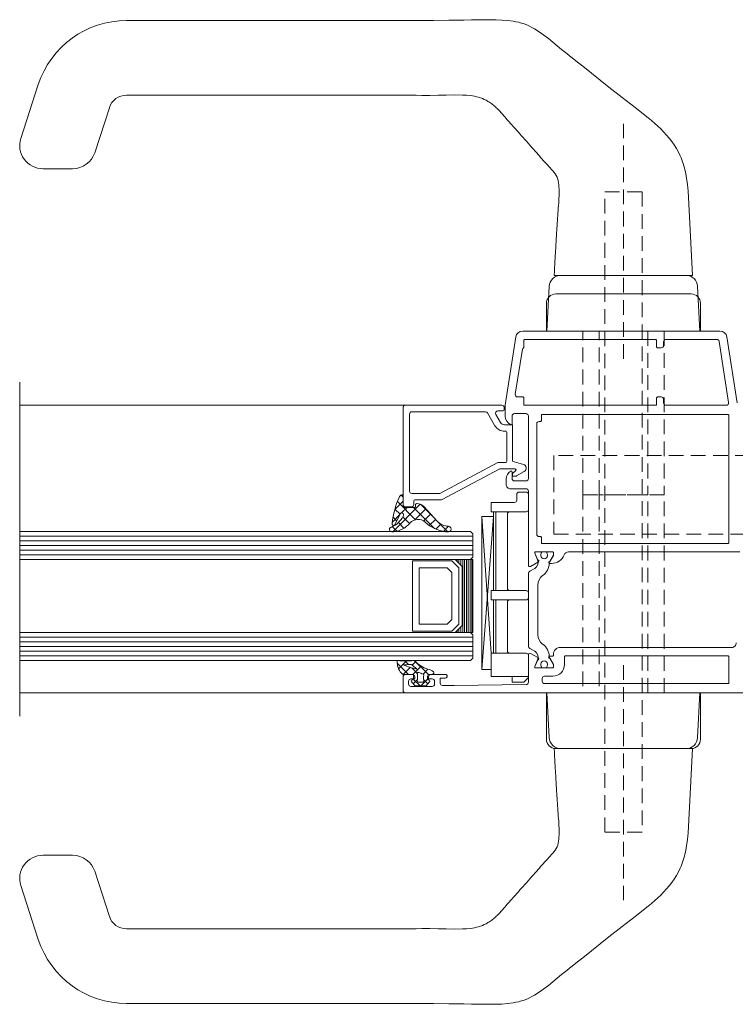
# Model space of a CAD drawing. Header units: millimetres. Extents: x 0 to 10560344, y -63228 to 177747.
# Tile 59 of 126: x 106576 to 106730, y -41385 to -41172. Entities that reach past the tile are written whole.
import ezdxf

# ---------------------------------------------------------------- set-up
doc = ezdxf.new("R2010")
doc.units = ezdxf.units.MM
doc.linetypes.add('HIDDEN', pattern=[9.525, 6.35, -3.175])
doc.layers.add('008', color=8, linetype='Continuous', lineweight=9)
doc.layers.add('013', color=220, linetype='Continuous', lineweight=13)

msp = doc.modelspace()

# ---------------------------------------------------------------- linework, layer by layer
at = {"layer": '008', "linetype": 'HIDDEN', "ltscale": 0.5}
for p, q in [((106706.24, -41245.55), (106706.24, -41194.84)), ((106702.24, -41347.55), (106702.24, -41209.55)), ((106702.24, -41209.55), (106710.24, -41209.55)), ((106710.24, -41209.55), (106710.24, -41347.55)), ((106697.49, -41274.85), (106697.49, -41239.55)), ((106700.99, -41274.85), (106700.99, -41239.55)), ((106711.49, -41239.55), (106711.49, -41274.85)), ((106714.99, -41239.55), (106714.99, -41274.85)), ((106738.24, -41266.35), (106691.24, -41266.35)), ((106691.24, -41266.35), (106691.24, -41283.35)), ((106714.99, -41274.85), (106697.49, -41274.85)), ((106697.49, -41274.85), (106697.49, -41317.55)), ((106714.99, -41274.85), (106697.49, -41274.85)), ((106711.49, -41274.85), (106700.99, -41274.85)), ((106700.99, -41274.85), (106700.99, -41317.55)), ((106711.49, -41274.85), (106700.99, -41274.85)), ((106711.49, -41317.55), (106711.49, -41274.85)), ((106714.99, -41317.55), (106714.99, -41274.85)), ((106691.24, -41283.35), (106738.24, -41283.35)), ((106706.24, -41311.55), (106706.24, -41362.26)), ((106710.24, -41347.55), (106702.24, -41347.55))]:
    msp.add_line(p, q, dxfattribs=at)
at = {"layer": '008', "linetype": 'Continuous'}
for p, q in [((106697.49, -41239.55), (106714.99, -41239.55)), ((106700.99, -41239.55), (106711.49, -41239.55)), ((106706.2, -41239.55), (106706.24, -41239.55)), ((106722.72, -41239.55), (106706.24, -41239.55)), ((106576.12, -41250.55), (106576.12, -41322.55)), ((106685.24, -41274.25), (106683.74, -41274.25)), ((106656.96, -41278.02), (106658.74, -41276.25)), ((106661.43, -41280.21), (106657.52, -41276.29)), ((106658.74, -41275.34), (106658.31, -41274.91)), ((106677.74, -41278.5), (106677.74, -41276.5)), ((106682.74, -41276.5), (106677.74, -41276.5)), ((106683.24, -41276), (106683.24, -41274.75)), ((106685.74, -41278), (106685.74, -41274.75)), ((106656.53, -41282.8), (106662.44, -41276.88)), ((106658.08, -41279.02), (106656.98, -41277.93)), ((106658.4, -41278.76), (106659.6, -41277.55)), ((106665.49, -41282.09), (106660.96, -41277.55)), ((106661.24, -41280.26), (106663.64, -41277.86)), ((106665.63, -41280.05), (106662.47, -41276.89)), ((106685.24, -41278.5), (106677.74, -41278.5)), ((106678.24, -41295.5), (106678.24, -41278.5)), ((106678.74, -41295.5), (106678.74, -41278.5)), ((106656.43, -41280.73), (106658.03, -41279.12)), ((106657.38, -41280.5), (106656.58, -41279.7)), ((106658.93, -41282.04), (106657.73, -41280.84)), ((106660.12, -41281.06), (106658.66, -41279.6)), ((106663.18, -41280.49), (106664.67, -41279)), ((106664.39, -41281.45), (106665.7, -41280.14)), ((106668.37, -41282.8), (106666.45, -41280.88)), ((106678.24, -41279.5), (106675.74, -41279.5)), ((106675.74, -41312.5), (106675.74, -41279.5)), ((106675.74, -41279.5), (106677.76, -41309)), ((106675.74, -41312.5), (106678.24, -41279.5)), ((106681.24, -41295), (106681.24, -41279)), ((106673.24, -41282.79), (106576.12, -41282.79)), ((106657.39, -41282.68), (106656.43, -41281.72)), ((106665.79, -41282.23), (106666.86, -41281.15)), ((106667.46, -41282.73), (106668.55, -41281.64)), ((106673.24, -41282.79), (106673.74, -41283.29)), ((106673.74, -41283.79), (106576.12, -41283.79)), ((106673.74, -41284.79), (106576.12, -41284.79)), ((106673.74, -41283.29), (106673.74, -41288.29)), ((106673.74, -41285.79), (106576.12, -41285.79)), ((106673.74, -41286.79), (106576.12, -41286.79)), ((106673.74, -41287.79), (106576.12, -41287.79)), ((106673.24, -41288.79), (106576.12, -41288.79)), ((106660.74, -41304.25), (106660.74, -41289.09)), ((106660.74, -41289.09), (106669.24, -41289.09)), ((106669.24, -41289.09), (106670.74, -41290.59)), ((106669.99, -41288.79), (106669.99, -41288.8)), ((106670.39, -41288.79), (106670.39, -41289.19)), ((106670.79, -41288.79), (106670.79, -41289.59)), ((106671.19, -41288.79), (106671.19, -41289.99)), ((106671.59, -41288.79), (106671.59, -41304.55)), ((106671.99, -41288.79), (106671.99, -41304.55)), ((106672.39, -41288.79), (106672.39, -41304.55)), ((106672.79, -41288.79), (106672.79, -41304.55)), ((106673.19, -41288.79), (106673.19, -41304.55)), ((106673.74, -41288.29), (106673.24, -41288.79)), ((106673.59, -41288.79), (106673.59, -41304.55)), ((106662.24, -41302.75), (106662.24, -41290.59)), ((106662.24, -41290.59), (106668.24, -41290.59)), ((106668.24, -41290.59), (106669.24, -41291.59)), ((106670.74, -41290.59), (106670.74, -41302.75)), ((106669.24, -41291.59), (106669.24, -41301.75)), ((106677.74, -41297.5), (106677.74, -41295.5)), ((106685.24, -41295.5), (106677.74, -41295.5)), ((106685.24, -41297.5), (106677.74, -41297.5)), ((106678.24, -41297.5), (106678.24, -41309)), ((106678.74, -41309), (106678.74, -41297.5)), ((106685.74, -41297), (106685.74, -41296)), ((106681.24, -41308.5), (106681.24, -41298)), ((106669.24, -41301.75), (106668.24, -41302.75)), ((106668.24, -41302.75), (106662.24, -41302.75)), ((106670.74, -41302.75), (106669.24, -41304.25)), ((106670.39, -41304.15), (106670.39, -41304.55)), ((106670.79, -41303.75), (106670.79, -41304.55)), ((106671.19, -41303.35), (106671.19, -41304.55)), ((106673.24, -41304.55), (106576.12, -41304.55)), ((106673.74, -41305.55), (106576.12, -41305.55)), ((106669.24, -41304.25), (106660.74, -41304.25)), ((106669.99, -41304.54), (106669.99, -41304.55)), ((106673.24, -41304.55), (106673.74, -41305.05)), ((106673.74, -41305.05), (106673.74, -41310.05)), ((106673.74, -41306.55), (106576.12, -41306.55)), ((106673.74, -41307.55), (106576.12, -41307.55)), ((106673.74, -41308.55), (106576.12, -41308.55)), ((106673.74, -41309.55), (106576.12, -41309.55)), ((106673.24, -41310.55), (106576.12, -41310.55)), ((106664.2, -41313.61), (106661.16, -41310.57)), ((106673.74, -41310.05), (106673.24, -41310.55)), ((106677.74, -41309), (106685.24, -41309)), ((106677.74, -41314), (106677.74, -41309)), ((106685.74, -41314.25), (106685.74, -41309.5)), ((106659.9, -41313.55), (106657.5, -41311.14)), ((106657.79, -41312.38), (106659.5, -41310.67)), ((106658.74, -41313.55), (106660.24, -41312.05)), ((106659.93, -41311.46), (106659.14, -41310.67)), ((106660.24, -41312.05), (106660.25, -41312.04)), ((106660.86, -41312.39), (106660.61, -41312.14)), ((106660.71, -41311.58), (106661.45, -41310.84)), ((106661.81, -41313.34), (106660.86, -41312.39)), ((106661.61, -41312.8), (106662.63, -41311.77)), ((106663.04, -41313.48), (106664.11, -41312.41)), ((106675.74, -41312.5), (106677.74, -41312.5)), ((106660.81, -41313.6), (106661.61, -41312.8)), ((106660.92, -41315.61), (106661.84, -41314.68)), ((106662.4, -41316.04), (106660.98, -41314.63)), ((106662.6, -41316.04), (106664.03, -41314.61)), ((106664.09, -41315.62), (106663.18, -41314.7)), ((106665.09, -41313.55), (106665.39, -41313.26)), ((106677.74, -41314), (106685.74, -41314)), ((106682.24, -41315.25), (106682.24, -41314)), ((106685.74, -41314.25), (106684.74, -41315.25)), ((106682.24, -41315.25), (106684.74, -41315.25)), ((106706.2, -41317.55), (106689.72, -41317.55)), ((106697.49, -41317.55), (106714.99, -41317.55)), ((106700.99, -41317.55), (106711.49, -41317.55)), ((106706.2, -41317.55), (106706.24, -41317.55))]:
    msp.add_line(p, q, dxfattribs=at)
for points in [[(106660.24, -41280.92, -0.418877), (106663.51, -41280.74, 0.156649), (106667.88, -41282.8), (106668.55, -41282.8, 1.000011), (106668.55, -41281.64, -0.187312), (106666.07, -41280.54), (106663.2, -41277.37, 0.164643), (106661.7, -41276.7, 0.433485), (106661.44, -41276.96), (106661.44, -41277.34, -0.414592), (106661.24, -41277.55), (106658.94, -41277.55, -0.414592), (106658.74, -41277.34), (106658.74, -41275.12, 0.469631), (106658.43, -41274.86, 0.249398), (106657.88, -41275.39, 0.073579), (106656.4, -41280.98, 0.793002), (106657, -41281.33), (106658.12, -41278.94, -1.154421), (106658.73, -41279.47, -0.186493), (106656.24, -41281.8, 1.000089), (106656.32, -41282.8), (106656.75, -41282.8, 0.189509), (106660.24, -41280.92)], [(106685.79, -41307.52), (106685.79, -41291.77, -0.267949), (106686.04, -41291.34), (106687.11, -41290.72, 0.376373), (106687.74, -41288.85), (106687.15, -41287.42, -0.534511), (106687.34, -41287.15), (106688.37, -41287.15, -0.609065), (106688.53, -41287.46, 1.936492), (106689.75, -41287.46, -0.609065), (106689.91, -41287.15), (106690.94, -41287.15, -0.414214), (106691.14, -41287.35), (106691.14, -41287.9), (106690.28, -41289.38, 0.126173), (106690.24, -41289.52, -0.233397), (106688.81, -41292.27, 0.239087), (106687.79, -41294.29), (106687.79, -41305.01, 0.239087), (106688.81, -41307.02, -0.233397), (106690.24, -41309.77, 0.126173), (106690.28, -41309.92), (106691.14, -41311.4), (106691.14, -41311.95, -0.414214), (106690.94, -41312.15), (106689.91, -41312.15, -0.609065), (106689.75, -41311.83, 1.936492), (106688.53, -41311.83, -0.609065), (106688.37, -41312.15), (106687.34, -41312.15, -0.534511), (106687.15, -41311.87), (106687.74, -41310.45, 0.376373), (106687.11, -41308.57), (106686.04, -41307.96, -0.267949), (106685.79, -41307.52)], [(106661.01, -41314.53), (106661.01, -41313.95, 0.414215), (106660.61, -41313.55), (106658.74, -41313.55, -0.167058), (106658.61, -41313.51, -0.212219), (106657.49, -41311), (106657.49, -41310.66, -0.45045), (106657.61, -41310.56, 0.061), (106661.07, -41310.56, -0.246425), (106661.25, -41310.63, 0.142739), (106664.09, -41312.4, -0.10271), (106665.28, -41313.02, -0.704326), (106665.09, -41313.55), (106664.41, -41313.55, 0.414207), (106664.01, -41313.95), (106664.01, -41314.53, 0.339205), (106664.16, -41314.72), (106664.29, -41314.75, -0.605991), (106664.4, -41315.27), (106663.7, -41316.04), (106661.32, -41316.04), (106660.62, -41315.27, -0.605999), (106660.73, -41314.75), (106660.86, -41314.72, 0.339203), (106661.01, -41314.53)], [(106660.18, -41312.02, 0.023176), (106661.67, -41312.4), (106661.69, -41312.36), (106660.67, -41311.54, 0.18929), (106660.32, -41311.44, -0.026318), (106658.74, -41311.46, 0.837101), (106658.73, -41311.5, 0.023176), (106660.18, -41312.02)], [(106661.87, -41314.12, -0.03627), (106661.81, -41314.9, 0.457156), (106662.11, -41315.25), (106662.91, -41315.25, 0.469884), (106663.21, -41314.89, -0.094104), (106663.21, -41313.72, 0.389568), (106663.06, -41313.49, -0.02162), (106662.57, -41313.33, -0.02162), (106662.1, -41313.13, 0.600547), (106661.81, -41313.33, -0.03627), (106661.87, -41314.12)]]:
    msp.add_lwpolyline(points, format="xyb", close=True, dxfattribs=at)
msp.add_lwpolyline([(106673.74, -41288.79), (106669.99, -41288.79), (106671.49, -41290.29), (106671.49, -41303.05), (106669.99, -41304.55), (106673.74, -41304.55), (106673.74, -41288.79)], close=True, dxfattribs=at)
for centre, start, end in [((106683.74, -41274.75), 90, 180), ((106685.24, -41274.75), 0, 90), ((106682.74, -41276), 270, 0), ((106681.74, -41279), 90, 180), ((106685.24, -41278), 270, 0), ((106681.74, -41295), 180, 270), ((106685.24, -41296), 0, 90), ((106681.74, -41298), 90, 180), ((106685.24, -41297), 270, 0), ((106681.74, -41308.5), 180, 270), ((106685.24, -41309.5), 0, 90)]:
    msp.add_arc(centre, 0.5, start, end, dxfattribs=at)
at = {"layer": '013', "linetype": 'Continuous'}
for p, q in [((106660.76, -41172.59), (106599.15, -41172.59)), ((106661.54, -41172.58), (106662.06, -41172.57)), ((106662.06, -41172.57), (106665.32, -41172.57)), ((106665.32, -41172.57), (106668.58, -41172.55)), ((106668.58, -41172.55), (106671.84, -41172.51)), ((106671.84, -41172.51), (106673.47, -41172.48)), ((106673.47, -41172.48), (106675.1, -41172.45)), ((106675.1, -41172.45), (106676.33, -41172.42)), ((106676.33, -41172.42), (106677.55, -41172.42)), ((106677.55, -41172.42), (106678.78, -41172.44)), ((106678.78, -41172.44), (106680, -41172.49)), ((106680, -41172.49), (106681.23, -41172.58)), ((106681.23, -41172.58), (106682.45, -41172.74)), ((106682.45, -41172.74), (106683.06, -41172.85)), ((106683.06, -41172.85), (106683.66, -41172.98)), ((106683.66, -41172.98), (106684.25, -41173.15)), ((106684.25, -41173.15), (106684.83, -41173.34)), ((106684.83, -41173.34), (106685.4, -41173.56)), ((106685.4, -41173.56), (106685.96, -41173.81)), ((106685.96, -41173.81), (106686.51, -41174.09)), ((106686.51, -41174.09), (106687.05, -41174.39)), ((106687.05, -41174.39), (106688.09, -41175.04)), ((106688.09, -41175.04), (106689.09, -41175.75)), ((106689.09, -41175.75), (106690.06, -41176.5)), ((106690.06, -41176.5), (106691.01, -41177.26)), ((106691.01, -41177.26), (106692.91, -41178.82)), ((106692.91, -41178.82), (106693.47, -41179.28)), ((106693.47, -41179.28), (106694.04, -41179.74)), ((106694.04, -41179.74), (106694.61, -41180.2)), ((106694.61, -41180.2), (106695.18, -41180.65)), ((106695.18, -41180.65), (106696.34, -41181.56)), ((106696.34, -41181.56), (106697.49, -41182.46)), ((106697.49, -41182.46), (106703.11, -41186.93)), ((106580.13, -41186.41), (106576.36, -41198.01)), ((106703.11, -41186.93), (106705.93, -41189.16)), ((106660.76, -41188.69), (106599.15, -41188.69)), ((106661.54, -41188.7), (106662.78, -41188.73)), ((106664.53, -41188.74), (106662.78, -41188.73)), ((106666.28, -41188.72), (106664.53, -41188.74)), ((106668.03, -41188.69), (106666.28, -41188.72)), ((106669.78, -41188.65), (106668.03, -41188.69)), ((106671.54, -41188.67), (106669.78, -41188.65)), ((106672.41, -41188.71), (106671.54, -41188.67)), ((106673.29, -41188.79), (106672.41, -41188.71)), ((106674.15, -41188.93), (106673.29, -41188.79)), ((106674.58, -41189.03), (106674.15, -41188.93)), ((106675, -41189.14), (106674.58, -41189.03)), ((106675.42, -41189.27), (106675, -41189.14)), ((106675.83, -41189.42), (106675.42, -41189.27)), ((106676.23, -41189.59), (106675.83, -41189.42)), ((106676.62, -41189.78), (106676.23, -41189.59)), ((106705.93, -41189.16), (106708.75, -41191.38)), ((106595.44, -41191.39), (106592.29, -41201.1)), ((106676.62, -41189.78), (106676.83, -41189.9)), ((106676.83, -41189.9), (106677.04, -41190.02)), ((106677.04, -41190.02), (106677.24, -41190.14)), ((106677.24, -41190.14), (106677.45, -41190.28)), ((106677.45, -41190.28), (106677.64, -41190.42)), ((106677.64, -41190.42), (106677.84, -41190.56)), ((106677.84, -41190.56), (106678.04, -41190.71)), ((106678.04, -41190.71), (106678.23, -41190.87)), ((106678.23, -41190.87), (106678.43, -41191.04)), ((106678.43, -41191.04), (106678.63, -41191.22)), ((106678.63, -41191.22), (106678.82, -41191.4)), ((106678.82, -41191.4), (106679.02, -41191.59)), ((106679.02, -41191.59), (106679.22, -41191.79)), ((106708.75, -41191.38), (106711.59, -41193.58)), ((106679.22, -41191.79), (106679.43, -41192)), ((106679.43, -41192), (106679.64, -41192.22)), ((106679.64, -41192.22), (106679.83, -41192.43)), ((106679.83, -41192.43), (106680.02, -41192.63)), ((106680.02, -41192.63), (106680.21, -41192.84)), ((106680.21, -41192.84), (106680.41, -41193.07)), ((106680.41, -41193.07), (106680.64, -41193.33)), ((106680.64, -41193.33), (106680.9, -41193.63)), ((106680.9, -41193.63), (106681.21, -41193.98)), ((106711.59, -41193.58), (106712.28, -41194.16)), ((106681.21, -41193.98), (106681.56, -41194.39)), ((106681.56, -41194.39), (106681.99, -41194.87)), ((106682.64, -41195.61), (106681.99, -41194.87)), ((106682.64, -41195.61), (106681.99, -41194.87)), ((106682.64, -41195.61), (106682.95, -41195.96)), ((106682.95, -41195.96), (106683.27, -41196.32)), ((106712.28, -41194.16), (106712.96, -41194.75)), ((106712.96, -41194.75), (106713.63, -41195.35)), ((106713.63, -41195.35), (106714.27, -41195.98)), ((106683.27, -41196.32), (106683.6, -41196.69)), ((106683.6, -41196.69), (106683.93, -41197.06)), ((106683.93, -41197.06), (106684.27, -41197.44)), ((106684.27, -41197.44), (106684.62, -41197.83)), ((106684.62, -41197.83), (106684.97, -41198.23)), ((106714.27, -41195.98), (106714.9, -41196.62)), ((106714.9, -41196.62), (106715.5, -41197.29)), ((106715.5, -41197.29), (106716.08, -41197.98)), ((106716.08, -41197.98), (106716.63, -41198.69)), ((106684.97, -41198.23), (106685.33, -41198.63)), ((106685.33, -41198.63), (106685.69, -41199.04)), ((106685.69, -41199.04), (106686.06, -41199.46)), ((106686.06, -41199.46), (106686.45, -41199.89)), ((106686.45, -41199.89), (106686.83, -41200.33)), ((106716.63, -41198.69), (106717.15, -41199.43)), ((106717.15, -41199.43), (106717.64, -41200.18)), ((106717.64, -41200.18), (106718.09, -41200.96)), ((106686.83, -41200.33), (106687.21, -41200.76)), ((106687.21, -41200.76), (106687.55, -41201.14)), ((106687.55, -41201.14), (106687.85, -41201.48)), ((106687.85, -41201.48), (106688.12, -41201.8)), ((106688.12, -41201.8), (106688.39, -41202.11)), ((106688.39, -41202.11), (106688.66, -41202.41)), ((106718.09, -41200.96), (106718.49, -41201.77)), ((106688.66, -41202.41), (106688.95, -41202.74)), ((106688.95, -41202.74), (106689.23, -41203.05)), ((106689.23, -41203.05), (106689.48, -41203.33)), ((106689.48, -41203.33), (106689.71, -41203.59)), ((106689.71, -41203.59), (106689.92, -41203.81)), ((106689.92, -41203.81), (106690.1, -41204.01)), ((106691.02, -41205.01), (106690.1, -41204.01)), ((106581.64, -41204.55), (106581.12, -41204.55)), ((106583.71, -41204.55), (106581.64, -41204.55)), ((106584.94, -41204.55), (106583.71, -41204.55)), ((106587.01, -41204.55), (106584.94, -41204.55)), ((106587.53, -41204.55), (106587.01, -41204.55)), ((106691.02, -41205.01), (106691.29, -41205.34)), ((106691.29, -41205.34), (106691.53, -41205.67)), ((106691.53, -41205.67), (106691.75, -41206.01)), ((106691.75, -41206.01), (106691.93, -41206.38)), ((106691.93, -41206.38), (106692.07, -41206.77)), ((106719.59, -41205.21), (106719.83, -41206.59)), ((106692.07, -41206.77), (106692.18, -41207.17)), ((106692.18, -41207.17), (106692.26, -41207.6)), ((106692.26, -41207.6), (106692.31, -41208.04)), ((106692.31, -41208.04), (106692.34, -41208.49)), ((106692.34, -41208.49), (106692.36, -41208.94)), ((106719.83, -41206.59), (106720.01, -41207.98)), ((106720.01, -41207.98), (106720.15, -41209.37)), ((106692.35, -41210.38), (106692.34, -41210.88)), ((106692.37, -41209.89), (106692.35, -41210.38)), ((106692.36, -41208.94), (106692.37, -41209.41)), ((106692.37, -41209.41), (106692.37, -41209.89)), ((106720.15, -41209.37), (106720.25, -41210.77)), ((106720.25, -41210.77), (106720.39, -41213.57)), ((106692.24, -41212.44), (106692.2, -41212.98)), ((106692.28, -41211.91), (106692.24, -41212.44)), ((106692.31, -41211.39), (106692.28, -41211.91)), ((106692.34, -41210.88), (106692.31, -41211.39)), ((106692.08, -41214.64), (106692.03, -41215.2)), ((106692.12, -41214.08), (106692.08, -41214.64)), ((106692.16, -41213.52), (106692.12, -41214.08)), ((106692.2, -41212.98), (106692.16, -41213.52)), ((106720.39, -41213.57), (106720.52, -41216.37)), ((106691.92, -41216.86), (106691.89, -41217.37)), ((106691.96, -41216.32), (106691.92, -41216.86)), ((106691.99, -41215.77), (106691.96, -41216.32)), ((106692.03, -41215.2), (106691.99, -41215.77)), ((106720.52, -41216.37), (106720.81, -41221.96)), ((106691.78, -41219.14), (106691.75, -41219.55)), ((106691.8, -41218.72), (106691.78, -41219.14)), ((106691.83, -41218.3), (106691.8, -41218.72)), ((106691.86, -41217.85), (106691.83, -41218.3)), ((106691.89, -41217.37), (106691.86, -41217.85)), ((106691.66, -41221.25), (106691.63, -41221.71)), ((106691.68, -41220.81), (106691.66, -41221.25)), ((106691.71, -41220.38), (106691.68, -41220.81)), ((106691.73, -41219.97), (106691.71, -41220.38)), ((106691.75, -41219.55), (106691.73, -41219.97)), ((106691.54, -41223.26), (106691.5, -41223.85)), ((106691.57, -41222.72), (106691.54, -41223.26)), ((106691.6, -41222.2), (106691.57, -41222.72)), ((106691.63, -41221.71), (106691.6, -41222.2)), ((106720.81, -41221.96), (106721.15, -41227.55)), ((106691.43, -41225.17), (106691.38, -41225.9)), ((106691.47, -41224.49), (106691.43, -41225.17)), ((106691.5, -41223.85), (106691.47, -41224.49)), ((106691.34, -41226.69), (106691.28, -41227.55)), ((106691.3, -41227.55), (106691.31, -41227.55)), ((106691.31, -41227.55), (106691.33, -41227.55)), ((106691.33, -41227.55), (106691.36, -41227.55)), ((106691.38, -41225.9), (106691.34, -41226.69)), ((106691.36, -41227.55), (106691.39, -41227.55)), ((106691.39, -41227.55), (106691.42, -41227.55)), ((106691.42, -41227.55), (106691.46, -41227.55)), ((106691.46, -41227.55), (106691.5, -41227.55)), ((106691.5, -41227.55), (106691.55, -41227.55)), ((106691.55, -41227.55), (106691.61, -41227.55)), ((106691.61, -41227.55), (106691.66, -41227.55)), ((106691.66, -41227.55), (106691.73, -41227.55)), ((106691.73, -41227.55), (106691.79, -41227.55)), ((106691.79, -41227.55), (106691.86, -41227.55)), ((106691.86, -41227.55), (106691.94, -41227.55)), ((106691.94, -41227.55), (106692.02, -41227.55)), ((106692.02, -41227.55), (106692.11, -41227.55)), ((106692.11, -41227.55), (106692.19, -41227.55)), ((106692.19, -41227.55), (106692.29, -41227.55)), ((106692.29, -41227.55), (106692.39, -41227.55)), ((106692.39, -41227.55), (106692.49, -41227.55)), ((106692.49, -41227.55), (106692.6, -41227.55)), ((106692.6, -41227.55), (106692.72, -41227.55)), ((106692.72, -41227.55), (106706.22, -41227.55)), ((106706.22, -41227.55), (106719.72, -41227.55)), ((106719.72, -41227.55), (106719.83, -41227.55)), ((106719.83, -41227.55), (106719.94, -41227.55)), ((106719.94, -41227.55), (106720.04, -41227.55)), ((106720.04, -41227.55), (106720.13, -41227.55)), ((106720.13, -41227.55), (106720.22, -41227.55)), ((106720.22, -41227.55), (106720.31, -41227.55)), ((106720.31, -41227.55), (106720.39, -41227.55)), ((106720.39, -41227.55), (106720.47, -41227.55)), ((106720.47, -41227.55), (106720.54, -41227.55)), ((106720.54, -41227.55), (106720.61, -41227.55)), ((106720.61, -41227.55), (106720.68, -41227.55)), ((106720.68, -41227.55), (106720.74, -41227.55)), ((106720.74, -41227.55), (106720.8, -41227.55)), ((106720.8, -41227.55), (106720.85, -41227.55)), ((106720.85, -41227.55), (106720.9, -41227.55)), ((106720.9, -41227.55), (106720.94, -41227.55)), ((106720.94, -41227.55), (106720.99, -41227.55)), ((106720.99, -41227.55), (106721.02, -41227.55)), ((106721.02, -41227.55), (106721.05, -41227.55)), ((106721.05, -41227.55), (106721.08, -41227.55)), ((106721.08, -41227.55), (106721.1, -41227.55)), ((106721.1, -41227.55), (106721.12, -41227.55)), ((106721.12, -41227.55), (106721.14, -41227.55)), ((106690.22, -41229.92), (106689.72, -41239.55)), ((106722.72, -41239.55), (106722.21, -41229.92)), ((106691.64, -41231.55), (106720.84, -41231.55)), ((106689.64, -41239.55), (106689.64, -41233.55)), ((106722.84, -41233.55), (106722.84, -41239.55)), ((106722.84, -41239.55), (106689.64, -41239.55)), ((106706.2, -41239.55), (106689.72, -41239.55)), ((106673.02, -41255.55), (106576.12, -41255.55)), ((106659.74, -41317.55), (106576.12, -41317.55)), ((106689.64, -41327.55), (106689.64, -41317.55)), ((106689.64, -41317.55), (106722.84, -41317.55)), ((106690.22, -41327.18), (106689.72, -41317.55)), ((106722.72, -41317.55), (106706.24, -41317.55)), ((106722.72, -41317.55), (106722.21, -41327.18)), ((106722.84, -41317.55), (106722.84, -41327.55)), ((106691.34, -41330.41), (106691.28, -41329.55)), ((106691.3, -41329.55), (106691.31, -41329.55)), ((106691.31, -41329.55), (106691.33, -41329.55)), ((106691.33, -41329.55), (106691.36, -41329.55)), ((106691.36, -41329.55), (106691.39, -41329.55)), ((106691.39, -41329.55), (106691.42, -41329.55)), ((106691.42, -41329.55), (106691.46, -41329.55)), ((106691.46, -41329.55), (106691.5, -41329.55)), ((106691.5, -41329.55), (106691.55, -41329.55)), ((106691.55, -41329.55), (106691.61, -41329.55)), ((106691.61, -41329.55), (106691.66, -41329.55)), ((106720.84, -41329.55), (106691.64, -41329.55)), ((106691.66, -41329.55), (106691.73, -41329.55)), ((106691.73, -41329.55), (106691.79, -41329.55)), ((106691.79, -41329.55), (106691.86, -41329.55)), ((106691.86, -41329.55), (106691.94, -41329.55)), ((106691.94, -41329.55), (106692.02, -41329.55)), ((106692.02, -41329.55), (106692.11, -41329.55)), ((106692.11, -41329.55), (106692.19, -41329.55)), ((106692.19, -41329.55), (106692.29, -41329.55)), ((106692.29, -41329.55), (106692.39, -41329.55)), ((106692.39, -41329.55), (106692.49, -41329.55)), ((106692.49, -41329.55), (106692.6, -41329.55)), ((106692.6, -41329.55), (106692.72, -41329.55)), ((106692.72, -41329.55), (106706.22, -41329.55)), ((106706.22, -41329.55), (106719.72, -41329.55)), ((106719.72, -41329.55), (106719.83, -41329.55)), ((106719.83, -41329.55), (106719.94, -41329.55)), ((106719.94, -41329.55), (106720.04, -41329.55)), ((106720.04, -41329.55), (106720.13, -41329.55)), ((106720.13, -41329.55), (106720.22, -41329.55)), ((106720.22, -41329.55), (106720.31, -41329.55)), ((106720.31, -41329.55), (106720.39, -41329.55)), ((106720.39, -41329.55), (106720.47, -41329.55)), ((106720.47, -41329.55), (106720.54, -41329.55)), ((106720.54, -41329.55), (106720.61, -41329.55)), ((106720.61, -41329.55), (106720.68, -41329.55)), ((106720.68, -41329.55), (106720.74, -41329.55)), ((106720.74, -41329.55), (106720.8, -41329.55)), ((106720.8, -41329.55), (106720.85, -41329.55)), ((106720.81, -41335.14), (106721.15, -41329.55)), ((106720.85, -41329.55), (106720.9, -41329.55)), ((106720.9, -41329.55), (106720.94, -41329.55)), ((106720.94, -41329.55), (106720.99, -41329.55)), ((106720.99, -41329.55), (106721.02, -41329.55)), ((106721.02, -41329.55), (106721.05, -41329.55)), ((106721.05, -41329.55), (106721.08, -41329.55)), ((106721.08, -41329.55), (106721.1, -41329.55)), ((106721.1, -41329.55), (106721.12, -41329.55)), ((106721.12, -41329.55), (106721.14, -41329.55)), ((106691.38, -41331.2), (106691.34, -41330.41)), ((106691.43, -41331.94), (106691.38, -41331.2)), ((106691.47, -41332.62), (106691.43, -41331.94)), ((106691.5, -41333.25), (106691.47, -41332.62)), ((106691.54, -41333.84), (106691.5, -41333.25)), ((106691.57, -41334.39), (106691.54, -41333.84)), ((106691.6, -41334.9), (106691.57, -41334.39)), ((106691.63, -41335.39), (106691.6, -41334.9)), ((106691.66, -41335.85), (106691.63, -41335.39)), ((106691.68, -41336.29), (106691.66, -41335.85)), ((106720.52, -41340.73), (106720.81, -41335.14)), ((106691.71, -41336.72), (106691.68, -41336.29)), ((106691.73, -41337.14), (106691.71, -41336.72)), ((106691.75, -41337.55), (106691.73, -41337.14)), ((106691.78, -41337.96), (106691.75, -41337.55)), ((106691.8, -41338.38), (106691.78, -41337.96)), ((106691.83, -41338.81), (106691.8, -41338.38)), ((106691.86, -41339.25), (106691.83, -41338.81)), ((106691.89, -41339.73), (106691.86, -41339.25)), ((106691.92, -41340.24), (106691.89, -41339.73)), ((106691.96, -41340.78), (106691.92, -41340.24)), ((106691.99, -41341.33), (106691.96, -41340.78)), ((106692.03, -41341.9), (106691.99, -41341.33)), ((106692.08, -41342.47), (106692.03, -41341.9)), ((106720.39, -41343.53), (106720.52, -41340.73)), ((106692.12, -41343.03), (106692.08, -41342.47)), ((106692.16, -41343.58), (106692.12, -41343.03)), ((106692.2, -41344.13), (106692.16, -41343.58)), ((106692.24, -41344.67), (106692.2, -41344.13)), ((106720.25, -41346.33), (106720.39, -41343.53)), ((106692.28, -41345.19), (106692.24, -41344.67)), ((106692.31, -41345.72), (106692.28, -41345.19)), ((106692.34, -41346.23), (106692.31, -41345.72)), ((106692.35, -41346.73), (106692.34, -41346.23)), ((106720.15, -41347.73), (106720.25, -41346.33)), ((106692.31, -41349.06), (106692.34, -41348.61)), ((106692.34, -41348.61), (106692.36, -41348.16)), ((106692.37, -41347.22), (106692.35, -41346.73)), ((106692.36, -41348.16), (106692.37, -41347.69)), ((106692.37, -41347.69), (106692.37, -41347.22)), ((106720.01, -41349.12), (106720.15, -41347.73)), ((106691.75, -41351.09), (106691.93, -41350.73)), ((106691.93, -41350.73), (106692.07, -41350.34)), ((106692.07, -41350.34), (106692.18, -41349.93)), ((106692.18, -41349.93), (106692.26, -41349.5)), ((106692.26, -41349.5), (106692.31, -41349.06)), ((106719.59, -41351.89), (106719.83, -41350.51)), ((106719.83, -41350.51), (106720.01, -41349.12)), ((106581.64, -41352.55), (106581.12, -41352.55)), ((106583.71, -41352.55), (106581.64, -41352.55)), ((106584.94, -41352.55), (106583.71, -41352.55)), ((106587.01, -41352.55), (106584.94, -41352.55)), ((106587.53, -41352.55), (106587.01, -41352.55)), ((106691.02, -41352.09), (106690.1, -41353.09)), ((106691.02, -41352.09), (106691.29, -41351.76)), ((106691.29, -41351.76), (106691.53, -41351.43)), ((106691.53, -41351.43), (106691.75, -41351.09)), ((106688.12, -41355.3), (106688.39, -41355)), ((106688.39, -41355), (106688.66, -41354.69)), ((106688.66, -41354.69), (106688.95, -41354.37)), ((106688.95, -41354.37), (106689.23, -41354.05)), ((106689.23, -41354.05), (106689.48, -41353.77)), ((106689.48, -41353.77), (106689.71, -41353.52)), ((106689.71, -41353.52), (106689.92, -41353.29)), ((106689.92, -41353.29), (106690.1, -41353.09)), ((106595.44, -41365.72), (106592.29, -41356.01)), ((106686.06, -41357.64), (106686.45, -41357.21)), ((106686.45, -41357.21), (106686.83, -41356.77)), ((106686.83, -41356.77), (106687.21, -41356.34)), ((106687.21, -41356.34), (106687.55, -41355.96)), ((106687.55, -41355.96), (106687.85, -41355.62)), ((106687.85, -41355.62), (106688.12, -41355.3)), ((106717.15, -41357.67), (106717.64, -41356.92)), ((106717.64, -41356.92), (106718.09, -41356.14)), ((106718.09, -41356.14), (106718.49, -41355.33)), ((106580.13, -41370.69), (106576.36, -41359.1)), ((106684.27, -41359.66), (106684.62, -41359.27)), ((106684.62, -41359.27), (106684.97, -41358.88)), ((106684.97, -41358.88), (106685.33, -41358.47)), ((106685.33, -41358.47), (106685.69, -41358.06)), ((106685.69, -41358.06), (106686.06, -41357.64)), ((106715.5, -41359.81), (106716.08, -41359.12)), ((106716.08, -41359.12), (106716.63, -41358.41)), ((106716.63, -41358.41), (106717.15, -41357.67)), ((106682.64, -41361.5), (106681.99, -41362.24)), ((106682.64, -41361.5), (106681.99, -41362.24)), ((106682.64, -41361.5), (106682.95, -41361.14)), ((106682.95, -41361.14), (106683.27, -41360.78)), ((106683.27, -41360.78), (106683.6, -41360.41)), ((106683.6, -41360.41), (106683.93, -41360.04)), ((106683.93, -41360.04), (106684.27, -41359.66)), ((106713.63, -41361.75), (106714.27, -41361.12)), ((106714.27, -41361.12), (106714.9, -41360.48)), ((106714.9, -41360.48), (106715.5, -41359.81)), ((106680.64, -41363.77), (106680.9, -41363.47)), ((106680.9, -41363.47), (106681.21, -41363.12)), ((106681.21, -41363.12), (106681.56, -41362.72)), ((106681.56, -41362.72), (106681.99, -41362.24)), ((106708.75, -41365.72), (106711.59, -41363.52)), ((106711.59, -41363.52), (106712.28, -41362.94)), ((106712.28, -41362.94), (106712.96, -41362.35)), ((106712.96, -41362.35), (106713.63, -41361.75)), ((106678.63, -41365.89), (106678.82, -41365.7)), ((106678.82, -41365.7), (106679.02, -41365.51)), ((106679.02, -41365.51), (106679.22, -41365.31)), ((106679.22, -41365.31), (106679.43, -41365.1)), ((106679.43, -41365.1), (106679.64, -41364.89)), ((106679.64, -41364.89), (106679.83, -41364.68)), ((106679.83, -41364.68), (106680.02, -41364.47)), ((106680.02, -41364.47), (106680.21, -41364.26)), ((106680.21, -41364.26), (106680.41, -41364.03)), ((106680.41, -41364.03), (106680.64, -41363.77)), ((106705.93, -41367.94), (106708.75, -41365.72)), ((106675.42, -41367.83), (106675, -41367.96)), ((106675.83, -41367.68), (106675.42, -41367.83)), ((106676.23, -41367.51), (106675.83, -41367.68)), ((106676.62, -41367.32), (106676.23, -41367.51)), ((106676.62, -41367.32), (106676.83, -41367.2)), ((106676.83, -41367.2), (106677.04, -41367.08)), ((106677.04, -41367.08), (106677.24, -41366.96)), ((106677.24, -41366.96), (106677.45, -41366.83)), ((106677.45, -41366.83), (106677.64, -41366.69)), ((106677.64, -41366.69), (106677.84, -41366.54)), ((106677.84, -41366.54), (106678.04, -41366.39)), ((106678.04, -41366.39), (106678.23, -41366.23)), ((106678.23, -41366.23), (106678.43, -41366.06)), ((106678.43, -41366.06), (106678.63, -41365.89)), ((106660.76, -41368.41), (106599.15, -41368.41)), ((106661.54, -41368.4), (106662.78, -41368.37)), ((106664.53, -41368.36), (106662.78, -41368.37)), ((106666.28, -41368.38), (106664.53, -41368.36)), ((106668.03, -41368.41), (106666.28, -41368.38)), ((106669.78, -41368.45), (106668.03, -41368.41)), ((106671.54, -41368.43), (106669.78, -41368.45)), ((106672.41, -41368.39), (106671.54, -41368.43)), ((106673.29, -41368.31), (106672.41, -41368.39)), ((106674.15, -41368.17), (106673.29, -41368.31)), ((106674.58, -41368.08), (106674.15, -41368.17)), ((106675, -41367.96), (106674.58, -41368.08)), ((106703.11, -41370.17), (106705.93, -41367.94)), ((106697.49, -41374.64), (106703.11, -41370.17)), ((106695.18, -41376.45), (106696.34, -41375.54)), ((106696.34, -41375.54), (106697.49, -41374.64)), ((106691.01, -41379.84), (106692.91, -41378.28)), ((106692.91, -41378.28), (106693.47, -41377.82)), ((106693.47, -41377.82), (106694.04, -41377.36)), ((106694.04, -41377.36), (106694.61, -41376.91)), ((106694.61, -41376.91), (106695.18, -41376.45)), ((106689.09, -41381.35), (106690.06, -41380.61)), ((106690.06, -41380.61), (106691.01, -41379.84)), ((106686.51, -41383.01), (106687.05, -41382.71)), ((106687.05, -41382.71), (106688.09, -41382.06)), ((106688.09, -41382.06), (106689.09, -41381.35)), ((106660.76, -41384.51), (106599.15, -41384.51)), ((106661.54, -41384.52), (106662.06, -41384.53)), ((106662.06, -41384.53), (106665.32, -41384.53)), ((106665.32, -41384.53), (106668.58, -41384.55)), ((106668.58, -41384.55), (106671.84, -41384.59)), ((106671.84, -41384.59), (106673.47, -41384.62)), ((106673.47, -41384.62), (106675.1, -41384.65)), ((106675.1, -41384.65), (106676.33, -41384.68)), ((106676.33, -41384.68), (106677.55, -41384.68)), ((106677.55, -41384.68), (106678.78, -41384.66)), ((106678.78, -41384.66), (106680, -41384.62)), ((106680, -41384.62), (106681.23, -41384.52)), ((106681.23, -41384.52), (106682.45, -41384.37)), ((106682.45, -41384.37), (106683.06, -41384.25)), ((106683.06, -41384.25), (106683.66, -41384.12)), ((106683.66, -41384.12), (106684.25, -41383.96)), ((106684.25, -41383.96), (106684.83, -41383.76)), ((106684.83, -41383.76), (106685.4, -41383.54)), ((106685.4, -41383.54), (106685.96, -41383.29)), ((106685.96, -41383.29), (106686.51, -41383.01))]:
    msp.add_line(p, q, dxfattribs=at)
for points in [[(106731.34, -41287.15), (106694.41, -41287.15, 0.305615), (106693.48, -41287.78, -0.305615), (106690.7, -41289.65), (106690.32, -41289.65, -1.077346), (106690.35, -41289.25), (106691.14, -41287.89), (106691.14, -41287.35, 0.414214), (106690.94, -41287.15), (106687.34, -41287.15, 0.534511), (106687.15, -41287.43), (106687.77, -41288.91, -1), (106687.92, -41289.28), (106686.19, -41290.28, -0.57735), (106685.74, -41290.02), (106685.74, -41274.05, 0.414214), (106685.24, -41273.55), (106681.94, -41273.55, -0.414214), (106680.94, -41272.55), (106680.94, -41271.39, -0.287008), (106681.95, -41269.77, -0.553992), (106682.24, -41269.95), (106682.24, -41271.35, 0.414214), (106682.74, -41271.85), (106685.24, -41271.85, 0.414214), (106685.74, -41271.35), (106685.74, -41257.85, 0.414214), (106685.24, -41257.35), (106682.74, -41257.35, 0.414214), (106682.24, -41257.85), (106682.24, -41259.55, -0.536675), (106681.96, -41259.74, -0.301511), (106680.74, -41257.89), (106680.74, -41255.59, -0.038769), (106680.75, -41255.51), (106683.04, -41240.82, -0.369511), (106684.52, -41239.55), (106727.03, -41239.55, -0.369511), (106728.52, -41240.82), (106730.73, -41255.01, -0.038769)], [(106752.24, -41317.55), (106659.24, -41317.55, -0.414214), (106658.74, -41317.05), (106658.74, -41314.05, -0.414214), (106659.24, -41313.55), (106660.74, -41313.55, -0.414214), (106661.24, -41314.05), (106661.24, -41314.35, -0.414214), (106661.04, -41314.55), (106660.44, -41314.55, 0.414214), (106659.94, -41315.05), (106659.94, -41315.65, 0.414214), (106660.44, -41316.15), (106665.04, -41316.15, 0.414214), (106665.54, -41315.65), (106665.54, -41315.05, 0.414214), (106665.04, -41314.55), (106664.44, -41314.55, -0.414214), (106664.24, -41314.35), (106664.24, -41314.05, -0.414214), (106664.74, -41313.55), (106667.84, -41313.55, -0.414214), (106668.24, -41313.95, -0.414214), (106667.84, -41314.35), (106666.94, -41314.35, 0.414214), (106666.74, -41314.55), (106666.74, -41315.45, 0.414214), (106667.24, -41315.95), (106669.74, -41315.95), (106685.25, -41315.76, 0.416823), (106685.74, -41315.25), (106685.74, -41309.28, -0.57735), (106686.19, -41309.02), (106687.92, -41310.02, -1), (106687.77, -41310.39), (106687.15, -41311.87, 0.534511), (106687.34, -41312.15), (106690.94, -41312.15, 0.414214), (106691.14, -41311.95), (106691.14, -41311.41), (106690.35, -41310.05, -1.077346), (106690.32, -41309.65), (106690.94, -41309.65, 0.414214), (106691.14, -41309.45), (106691.14, -41309.25, -0.414214), (106692.64, -41307.75), (106729.54, -41307.75, 0.414214), (106730.54, -41306.75)]]:
    msp.add_lwpolyline(points, format="xyb", dxfattribs=at)
for points in [[(106728.79, -41255.38, 0.219134), (106728.91, -41254.97), (106726.84, -41241.77, 0.369511), (106726.35, -41241.35), (106715.38, -41241.35, 0.414214), (106714.88, -41241.85), (106714.88, -41242.65, -0.414214), (106714.38, -41243.15), (106713.58, -41243.15, -0.414214), (106713.38, -41242.95), (106713.38, -41241.55, 0.414214), (106713.18, -41241.35), (106684.98, -41241.35, 0.414214), (106684.78, -41241.55), (106684.78, -41242.95, -0.262632), (106684.68, -41243.13, 0.221607), (106684.45, -41243.48), (106682.93, -41253.17, 0.460375), (106683.43, -41253.75), (106684.58, -41253.75, -0.414214), (106684.78, -41253.95), (106684.78, -41255.35, 0.414214), (106684.98, -41255.55), (106713.18, -41255.55, 0.414214), (106713.38, -41255.35), (106713.38, -41253.95, -0.414214), (106713.58, -41253.75), (106714.38, -41253.75, -0.414214), (106714.88, -41254.25), (106714.88, -41255.05, 0.414214), (106715.38, -41255.55), (106728.41, -41255.55, 0.219134), (106728.79, -41255.38)], [(106679.48, -41269.31), (106667.15, -41275.89, -0.123213), (106666.92, -41275.95), (106661.24, -41275.95, 0.414192), (106661.04, -41276.15), (106661.04, -41276.95, -0.414214), (106660.54, -41277.45), (106659.24, -41277.45, -0.414214), (106658.74, -41276.95), (106658.74, -41256.05, -0.414214), (106659.24, -41255.55), (106680.04, -41255.55, -0.414214), (106680.54, -41256.05), (106680.54, -41256.55, -0.414207), (106680.34, -41256.75), (106680.04, -41256.75), (106679.17, -41256.75, 0.577349), (106678.74, -41257.5), (106679.75, -41259.25, 0.267949), (106680.62, -41259.75), (106681.09, -41259.75), (106682.29, -41259.75), (106682.29, -41261.15), (106682.29, -41267.5, 0.339459), (106682.44, -41267.69), (106684.67, -41268.29, -0.668184), (106684.87, -41269.82), (106683.21, -41270.78, -0.131652), (106682.96, -41270.85), (106682.49, -41270.85, -0.414192), (106682.29, -41270.65), (106682.29, -41270.42, -0.198901), (106682.35, -41270.28), (106683.03, -41269.59, 0.66816), (106682.89, -41269.25), (106679.72, -41269.25, 0.123211), (106679.48, -41269.31)], [(106666.8, -41274.49), (106679.13, -41267.91, -0.123213), (106679.37, -41267.85), (106680.89, -41267.85, 0.414207), (106681.09, -41267.65), (106681.09, -41261.35, 0.414207), (106680.89, -41261.15), (106680.62, -41261.15, -0.267948), (106678.54, -41259.95), (106676.95, -41257.2, 0.267947), (106676.52, -41256.95), (106660.64, -41256.95, 0.414214), (106660.14, -41257.45), (106660.14, -41274.05, 0.414214), (106660.64, -41274.55), (106666.56, -41274.55, 0.123213), (106666.8, -41274.49)], [(106688.74, -41285.35), (106728.74, -41285.35, 0.414214), (106728.94, -41285.15), (106728.94, -41257.75, 0.198912), (106728.88, -41257.61, 0.198912), (106728.74, -41257.55), (106688.74, -41257.55, 0.414214), (106688.54, -41257.75), (106688.54, -41258.85, -0.414214), (106688.34, -41259.05), (106688.04, -41259.05, 0.414214), (106687.54, -41259.55), (106687.54, -41283.35, 0.414214), (106688.04, -41283.85), (106688.34, -41283.85, -0.414214), (106688.54, -41284.05), (106688.54, -41285.15, 0.414214), (106688.74, -41285.35)], [(106689.24, -41315.55), (106728.74, -41315.55, 0.414214), (106728.94, -41315.35), (106728.94, -41309.75, 0.414214), (106728.74, -41309.55), (106693.74, -41309.55, 0.414214), (106693.54, -41309.75), (106693.54, -41311.45, -0.414214), (106691.04, -41313.95), (106689.24, -41313.95, 0.414214), (106688.74, -41314.45), (106688.74, -41315.05, 0.414214), (106689.24, -41315.55)]]:
    msp.add_lwpolyline(points, format="xyb", close=True, dxfattribs=at)
for centre, radius, start, end in [((106599.15, -41192.59), 20, 90, 162), ((106660.76, -41142.59), 30, 270, 271.5), ((106599.15, -41192.59), 3.9, 90, 162), ((106660.76, -41218.69), 30, 88.5, 90), ((106581.12, -41199.55), 5, 162, 270), ((106587.53, -41199.55), 5, 270, 342), ((106703.75, -41208.37), 16.15, 11.2896, 24.1402), ((106692.72, -41230.05), 2.5, 90, 177), ((106719.72, -41230.05), 2.5, 3, 90), ((106691.64, -41233.55), 2, 90, 180), ((106720.84, -41233.55), 2, 0, 90), ((106691.64, -41327.55), 2, 180, 270), ((106692.72, -41327.05), 2.5, 183, 270), ((106719.72, -41327.05), 2.5, 270, 357), ((106720.84, -41327.55), 2, 270, 0), ((106581.12, -41357.55), 5, 90, 198), ((106587.53, -41357.55), 5, 18, 90), ((106703.75, -41348.73), 16.15, 335.8598, 348.7104), ((106599.15, -41364.51), 3.9, 198, 270), ((106660.76, -41338.41), 30, 270, 271.5), ((106599.15, -41364.51), 20, 198, 270), ((106660.76, -41414.51), 30, 88.5, 90)]:
    msp.add_arc(centre, radius, start, end, dxfattribs=at)

doc.saveas('drawing.dxf')
